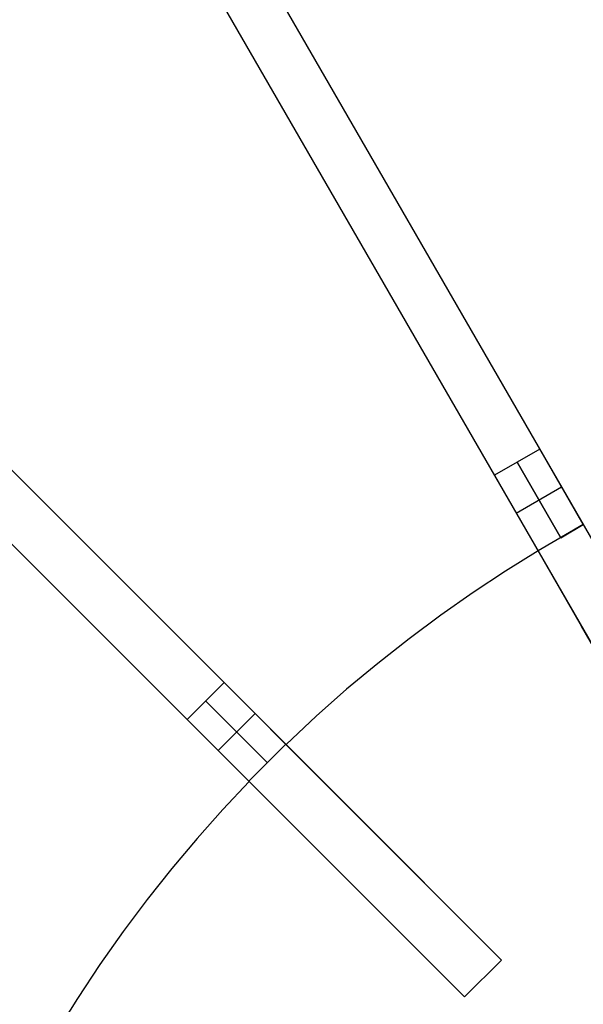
# Model space of a CAD drawing. Header units: millimetres. Extents: x 175 to 1285, y -2355 to -1245.
# Tile 9 of 20: x 443 to 573, y -1626 to -1400. Entities that reach past the tile are written whole.
import ezdxf

# ---------------------------------------------------------------- set-up
doc = ezdxf.new("R2010")
doc.units = ezdxf.units.MM

msp = doc.modelspace()

# ---------------------------------------------------------------- linework, layer by layer
at = {"extrusion": (0.866025, 0.5, -1.37735e-15)}
msp.add_lwpolyline([(-1578.85, 69.99), (-1571.68, 69.87), (-1564.51, 69.51), (-1557.37, 68.89), (-1550.25, 68.04), (-1543.16, 66.94), (-1536.12, 65.6), (-1529.13, 64.02), (-1522.19, 62.21), (-1515.32, 60.16), (-1508.52, 57.87), (-1501.81, 55.35), (-1495.18, 52.61), (-1488.65, 49.64), (-1482.23, 46.45), (-1475.92, 43.04), (-1469.73, 39.42), (-1463.67, 35.59), (-1457.74, 31.56), (-1451.96, 27.32), (-1446.32, 22.89), (-1440.83, 18.27), (-1435.51, 13.47), (-1430.35, 8.49), (-1425.37, 3.33), (-1420.57, -1.99), (-1415.95, -7.48), (-1411.52, -13.12), (-1407.28, -18.9), (-1403.25, -24.83), (-1399.42, -30.89), (-1395.8, -37.08), (-1392.39, -43.39), (-1389.2, -49.81), (-1386.23, -56.34), (-1383.49, -62.97), (-1380.97, -69.68), (-1378.69, -76.48), (-1376.63, -83.35), (-1374.82, -90.28), (-1373.24, -97.28), (-1371.9, -104.32), (-1370.8, -111.41), (-1369.95, -118.53), (-1369.34, -125.67), (-1368.97, -132.84), (-1368.85, -140.01)], dxfattribs=at)
at = {"extrusion": (0.866025, 0.5, 2.75569e-14)}
msp.add_lwpolyline([(-1368.85, -284.01), (-1368.97, -291.17), (-1369.34, -298.34), (-1369.95, -305.48), (-1370.8, -312.6), (-1371.9, -319.69), (-1373.24, -326.73), (-1374.82, -333.73), (-1376.63, -340.66), (-1378.69, -347.53), (-1380.97, -354.33), (-1383.49, -361.04), (-1386.23, -367.67), (-1389.2, -374.2), (-1392.39, -380.62), (-1395.8, -386.93), (-1399.42, -393.12), (-1403.25, -399.18), (-1407.28, -405.11), (-1411.52, -410.89), (-1415.95, -416.53), (-1420.57, -422.02), (-1425.37, -427.34), (-1430.35, -432.5), (-1435.51, -437.48), (-1440.83, -442.28), (-1446.32, -446.9), (-1451.96, -451.33), (-1457.74, -455.57), (-1463.67, -459.6), (-1469.73, -463.43), (-1475.92, -467.05), (-1482.23, -470.46), (-1488.65, -473.65), (-1495.18, -476.62), (-1501.81, -479.36), (-1508.52, -481.88), (-1515.32, -484.17), (-1522.19, -486.22), (-1529.13, -488.03), (-1536.12, -489.61), (-1543.16, -490.95), (-1550.25, -492.05), (-1557.37, -492.9), (-1564.51, -493.52), (-1571.68, -493.88), (-1578.85, -494.01)], dxfattribs=at)
for points in [[(457.7, -1316.36), (607.7, -1576.16)], [(447.3, -1322.36), (597.3, -1582.16)], [(341.8, -1403.31), (553.93, -1615.45)], [(333.31, -1411.8), (545.45, -1623.93)], [(562.7, -1498.22), (552.3, -1504.22)], [(562.7, -1498.22), (552.3, -1504.22)], [(572.7, -1515.54), (562.7, -1498.22)], [(562.7, -1498.22), (572.7, -1515.54)], [(557.5, -1501.22), (567.5, -1518.54)], [(567.5, -1518.54), (557.5, -1501.22)], [(552.3, -1504.22), (562.3, -1521.54)], [(562.3, -1521.54), (552.3, -1504.22)], [(557.3, -1512.88), (567.7, -1506.88)], [(557.3, -1512.88), (567.7, -1506.88)], [(572.7, -1515.54), (562.3, -1521.54)], [(572.7, -1515.54), (562.3, -1521.54)], [(567.5, -1518.54), (572.7, -1515.54)], [(562.33, -1521.59), (554.84, -1526.24), (547.41, -1531.14), (540.03, -1536.3), (532.72, -1541.72), (525.5, -1547.4), (518.38, -1553.34), (511.36, -1559.53), (504.47, -1565.99)], [(562.33, -1521.59), (554.84, -1526.24), (547.41, -1531.14), (540.03, -1536.3), (532.72, -1541.72), (525.5, -1547.4), (518.38, -1553.34), (511.36, -1559.53), (504.47, -1565.99)], [(562.33, -1521.59), (554.84, -1526.24), (547.41, -1531.14), (540.03, -1536.3), (532.72, -1541.72), (525.5, -1547.4), (518.38, -1553.34), (511.36, -1559.53), (504.47, -1565.99)], [(562.33, -1521.59), (554.84, -1526.24), (547.41, -1531.14), (540.03, -1536.3), (532.72, -1541.72), (525.5, -1547.4), (518.38, -1553.34), (511.36, -1559.53), (504.47, -1565.99)], [(562.33, -1521.59), (554.84, -1526.24), (547.41, -1531.14), (540.03, -1536.3), (532.72, -1541.72), (525.5, -1547.4), (518.38, -1553.34), (511.36, -1559.53), (504.47, -1565.99)], [(562.33, -1521.59), (554.84, -1526.24), (547.41, -1531.14), (540.03, -1536.3), (532.72, -1541.72), (525.5, -1547.4), (518.38, -1553.34), (511.36, -1559.53), (504.47, -1565.99)], [(562.33, -1521.59), (572.3, -1538.86)], [(572.3, -1538.86), (562.33, -1521.59)], [(562.33, -1521.59), (572.3, -1538.86)], [(572.3, -1538.86), (562.33, -1521.59)], [(572.3, -1538.86), (597.3, -1582.16)], [(597.3, -1582.16), (572.3, -1538.86)], [(572.3, -1538.86), (597.3, -1582.16)], [(597.3, -1582.16), (572.3, -1538.86)], [(490.29, -1551.81), (481.81, -1560.29)], [(490.29, -1551.81), (481.81, -1560.29)], [(504.43, -1565.95), (490.29, -1551.81)], [(490.29, -1551.81), (504.43, -1565.95)], [(486.05, -1556.05), (500.19, -1570.19)], [(500.19, -1570.19), (486.05, -1556.05)], [(488.88, -1567.36), (497.36, -1558.88)], [(488.88, -1567.36), (497.36, -1558.88)], [(481.81, -1560.29), (495.95, -1574.43)], [(495.95, -1574.43), (481.81, -1560.29)], [(504.43, -1565.95), (495.95, -1574.43)], [(504.43, -1565.95), (495.95, -1574.43)], [(518.58, -1580.09), (504.47, -1565.99)], [(504.47, -1565.99), (518.58, -1580.09)], [(518.58, -1580.09), (504.47, -1565.99)], [(504.47, -1565.99), (518.58, -1580.09)], [(495.99, -1574.47), (489.96, -1580.9), (484.04, -1587.56), (478.25, -1594.46), (472.6, -1601.58), (467.09, -1608.94), (461.75, -1616.52), (456.58, -1624.32), (451.59, -1632.33)], [(495.99, -1574.47), (489.96, -1580.9), (484.04, -1587.56), (478.25, -1594.46), (472.6, -1601.58), (467.09, -1608.94), (461.75, -1616.52), (456.58, -1624.32), (451.59, -1632.33)], [(495.99, -1574.47), (489.96, -1580.9), (484.04, -1587.56), (478.25, -1594.46), (472.6, -1601.58), (467.09, -1608.94), (461.75, -1616.52), (456.58, -1624.32), (451.59, -1632.33)], [(495.99, -1574.47), (489.96, -1580.9), (484.04, -1587.56), (478.25, -1594.46), (472.6, -1601.58), (467.09, -1608.94), (461.75, -1616.52), (456.58, -1624.32), (451.59, -1632.33)], [(495.99, -1574.47), (489.96, -1580.9), (484.04, -1587.56), (478.25, -1594.46), (472.6, -1601.58), (467.09, -1608.94), (461.75, -1616.52), (456.58, -1624.32), (451.59, -1632.33)], [(495.99, -1574.47), (489.96, -1580.9), (484.04, -1587.56), (478.25, -1594.46), (472.6, -1601.58), (467.09, -1608.94), (461.75, -1616.52), (456.58, -1624.32), (451.59, -1632.33)], [(495.99, -1574.47), (510.09, -1588.58)], [(510.09, -1588.58), (495.99, -1574.47)], [(495.99, -1574.47), (510.09, -1588.58)], [(510.09, -1588.58), (495.99, -1574.47)], [(553.93, -1615.45), (518.58, -1580.09)], [(518.58, -1580.09), (553.93, -1615.45)], [(553.93, -1615.45), (518.58, -1580.09)], [(518.58, -1580.09), (553.93, -1615.45)], [(510.09, -1588.58), (545.45, -1623.93)], [(545.45, -1623.93), (510.09, -1588.58)], [(510.09, -1588.58), (545.45, -1623.93)], [(545.45, -1623.93), (510.09, -1588.58)], [(545.45, -1623.93), (553.93, -1615.45)], [(553.93, -1615.45), (545.45, -1623.93)], [(553.93, -1615.45), (545.45, -1623.93)], [(553.93, -1615.45), (545.45, -1623.93)], [(545.45, -1623.93), (553.93, -1615.45)], [(545.45, -1623.93), (553.93, -1615.45)]]:
    msp.add_lwpolyline(points)
at = {"extrusion": (0.866025, 0.5, -3.35762e-16)}
msp.add_lwpolyline([(-1368.85, -140.01), (-1368.97, -132.84), (-1369.34, -125.67), (-1369.95, -118.53), (-1370.8, -111.41), (-1371.9, -104.32), (-1373.24, -97.28), (-1374.82, -90.28), (-1376.63, -83.35), (-1378.69, -76.48), (-1380.97, -69.68), (-1383.49, -62.97), (-1386.23, -56.34), (-1389.2, -49.81), (-1392.39, -43.39), (-1395.8, -37.08), (-1399.42, -30.89), (-1403.25, -24.83), (-1407.28, -18.9), (-1411.52, -13.12), (-1415.95, -7.48), (-1420.57, -1.99), (-1425.37, 3.33), (-1430.35, 8.49), (-1435.51, 13.47), (-1440.83, 18.27), (-1446.32, 22.89), (-1451.96, 27.32), (-1457.74, 31.56), (-1463.67, 35.59), (-1469.73, 39.42), (-1475.92, 43.04), (-1482.23, 46.45), (-1488.65, 49.64), (-1495.18, 52.61), (-1501.81, 55.35), (-1508.52, 57.87), (-1515.32, 60.16), (-1522.19, 62.21), (-1529.13, 64.02), (-1536.12, 65.6), (-1543.16, 66.94), (-1550.25, 68.04), (-1557.37, 68.89), (-1564.51, 69.51), (-1571.68, 69.87), (-1578.85, 69.99)], dxfattribs=at)
at = {"extrusion": (0.866025, 0.5, -3.07849e-16)}
msp.add_lwpolyline([(-1578.85, -494.01), (-1571.68, -493.88), (-1564.51, -493.52), (-1557.37, -492.9), (-1550.25, -492.05), (-1543.16, -490.95), (-1536.12, -489.61), (-1529.13, -488.03), (-1522.19, -486.22), (-1515.32, -484.17), (-1508.52, -481.88), (-1501.81, -479.36), (-1495.18, -476.62), (-1488.65, -473.65), (-1482.23, -470.46), (-1475.92, -467.05), (-1469.73, -463.43), (-1463.67, -459.6), (-1457.74, -455.57), (-1451.96, -451.33), (-1446.32, -446.9), (-1440.83, -442.28), (-1435.51, -437.48), (-1430.35, -432.5), (-1425.37, -427.34), (-1420.57, -422.02), (-1415.95, -416.53), (-1411.52, -410.89), (-1407.28, -405.11), (-1403.25, -399.18), (-1399.42, -393.12), (-1395.8, -386.93), (-1392.39, -380.62), (-1389.2, -374.2), (-1386.23, -367.67), (-1383.49, -361.04), (-1380.97, -354.33), (-1378.69, -347.53), (-1376.63, -340.66), (-1374.82, -333.73), (-1373.24, -326.73), (-1371.9, -319.69), (-1370.8, -312.6), (-1369.95, -305.48), (-1369.34, -298.34), (-1368.97, -291.17), (-1368.85, -284.01)], dxfattribs=at)
at = {"extrusion": (0.866025, 0.5, -2.74197e-15)}
msp.add_lwpolyline([(-1368.85, -140.01), (-1368.97, -132.84), (-1369.34, -125.67), (-1369.95, -118.53), (-1370.8, -111.41), (-1371.9, -104.32), (-1373.24, -97.28), (-1374.82, -90.28), (-1376.63, -83.35), (-1378.69, -76.48), (-1380.97, -69.68), (-1383.49, -62.97), (-1386.23, -56.34), (-1389.2, -49.81), (-1392.39, -43.39), (-1395.8, -37.08), (-1399.42, -30.89), (-1403.25, -24.83), (-1407.28, -18.9), (-1411.52, -13.12), (-1415.95, -7.48), (-1420.57, -1.99), (-1425.37, 3.33), (-1430.35, 8.49), (-1435.51, 13.47), (-1440.83, 18.27), (-1446.32, 22.89), (-1451.96, 27.32), (-1457.74, 31.56), (-1463.67, 35.59), (-1469.73, 39.42), (-1475.92, 43.04), (-1482.23, 46.45), (-1488.65, 49.64), (-1495.18, 52.61), (-1501.81, 55.35), (-1508.52, 57.87), (-1515.32, 60.16), (-1522.19, 62.21), (-1529.13, 64.02), (-1536.12, 65.6), (-1543.16, 66.94), (-1550.25, 68.04), (-1557.37, 68.89), (-1564.51, 69.51), (-1571.68, 69.87), (-1578.85, 69.99)], dxfattribs=at)
at = {"extrusion": (0.866025, 0.5, 1.86277e-14)}
msp.add_lwpolyline([(-1578.85, -494.01), (-1571.68, -493.88), (-1564.51, -493.52), (-1557.37, -492.9), (-1550.25, -492.05), (-1543.16, -490.95), (-1536.12, -489.61), (-1529.13, -488.03), (-1522.19, -486.22), (-1515.32, -484.17), (-1508.52, -481.88), (-1501.81, -479.36), (-1495.18, -476.62), (-1488.65, -473.65), (-1482.23, -470.46), (-1475.92, -467.05), (-1469.73, -463.43), (-1463.67, -459.6), (-1457.74, -455.57), (-1451.96, -451.33), (-1446.32, -446.9), (-1440.83, -442.28), (-1435.51, -437.48), (-1430.35, -432.5), (-1425.37, -427.34), (-1420.57, -422.02), (-1415.95, -416.53), (-1411.52, -410.89), (-1407.28, -405.11), (-1403.25, -399.18), (-1399.42, -393.12), (-1395.8, -386.93), (-1392.39, -380.62), (-1389.2, -374.2), (-1386.23, -367.67), (-1383.49, -361.04), (-1380.97, -354.33), (-1378.69, -347.53), (-1376.63, -340.66), (-1374.82, -333.73), (-1373.24, -326.73), (-1371.9, -319.69), (-1370.8, -312.6), (-1369.95, -305.48), (-1369.34, -298.34), (-1368.97, -291.17), (-1368.85, -284.01)], dxfattribs=at)
at = {"extrusion": (0.707107, 0.707107, 1.30792e-16)}
msp.add_lwpolyline([(-1443.98, 69.99), (-1436.81, 69.87), (-1429.65, 69.51), (-1422.5, 68.89), (-1415.39, 68.04), (-1408.3, 66.94), (-1401.25, 65.6), (-1394.26, 64.02), (-1387.32, 62.21), (-1380.45, 60.16), (-1373.66, 57.87), (-1366.94, 55.35), (-1360.32, 52.61), (-1353.79, 49.64), (-1347.37, 46.45), (-1341.06, 43.04), (-1334.87, 39.42), (-1328.81, 35.59), (-1322.88, 31.56), (-1317.09, 27.32), (-1311.45, 22.89), (-1305.97, 18.27), (-1300.64, 13.47), (-1295.49, 8.49), (-1290.5, 3.33), (-1285.7, -1.99), (-1281.08, -7.48), (-1276.65, -13.12), (-1272.42, -18.9), (-1268.38, -24.83), (-1264.55, -30.89), (-1260.93, -37.08), (-1257.52, -43.39), (-1254.33, -49.81), (-1251.37, -56.34), (-1248.62, -62.97), (-1246.11, -69.68), (-1243.82, -76.48), (-1241.77, -83.35), (-1239.95, -90.28), (-1238.37, -97.28), (-1237.03, -104.32), (-1235.94, -111.41), (-1235.08, -118.53), (-1234.47, -125.67), (-1234.1, -132.84), (-1233.98, -140.01)], dxfattribs=at)
at = {"extrusion": (0.707107, 0.707107, -1.70317e-16)}
msp.add_lwpolyline([(-1233.98, -284.01), (-1234.1, -291.17), (-1234.47, -298.34), (-1235.08, -305.48), (-1235.94, -312.6), (-1237.03, -319.69), (-1238.37, -326.73), (-1239.95, -333.73), (-1241.77, -340.66), (-1243.82, -347.53), (-1246.11, -354.33), (-1248.62, -361.04), (-1251.37, -367.67), (-1254.33, -374.2), (-1257.52, -380.62), (-1260.93, -386.93), (-1264.55, -393.12), (-1268.38, -399.18), (-1272.42, -405.11), (-1276.65, -410.89), (-1281.08, -416.53), (-1285.7, -422.02), (-1290.5, -427.34), (-1295.49, -432.5), (-1300.64, -437.48), (-1305.97, -442.28), (-1311.45, -446.9), (-1317.09, -451.33), (-1322.88, -455.57), (-1328.81, -459.6), (-1334.87, -463.43), (-1341.06, -467.05), (-1347.37, -470.46), (-1353.79, -473.65), (-1360.32, -476.62), (-1366.94, -479.36), (-1373.66, -481.88), (-1380.45, -484.17), (-1387.32, -486.22), (-1394.26, -488.03), (-1401.25, -489.61), (-1408.3, -490.95), (-1415.39, -492.05), (-1422.5, -492.9), (-1429.65, -493.52), (-1436.81, -493.88), (-1443.98, -494.01)], dxfattribs=at)
at = {"extrusion": (0.707107, 0.707107, 5.58599e-16)}
msp.add_lwpolyline([(-1233.98, -140.01), (-1234.1, -132.84), (-1234.47, -125.67), (-1235.08, -118.53), (-1235.94, -111.41), (-1237.03, -104.32), (-1238.37, -97.28), (-1239.95, -90.28), (-1241.77, -83.35), (-1243.82, -76.48), (-1246.11, -69.68), (-1248.62, -62.97), (-1251.37, -56.34), (-1254.33, -49.81), (-1257.52, -43.39), (-1260.93, -37.08), (-1264.55, -30.89), (-1268.38, -24.83), (-1272.42, -18.9), (-1276.65, -13.12), (-1281.08, -7.48), (-1285.7, -1.99), (-1290.5, 3.33), (-1295.49, 8.49), (-1300.64, 13.47), (-1305.97, 18.27), (-1311.45, 22.89), (-1317.09, 27.32), (-1322.88, 31.56), (-1328.81, 35.59), (-1334.87, 39.42), (-1341.06, 43.04), (-1347.37, 46.45), (-1353.79, 49.64), (-1360.32, 52.61), (-1366.94, 55.35), (-1373.66, 57.87), (-1380.45, 60.16), (-1387.32, 62.21), (-1394.26, 64.02), (-1401.25, 65.6), (-1408.3, 66.94), (-1415.39, 68.04), (-1422.5, 68.89), (-1429.65, 69.51), (-1436.81, 69.87), (-1443.98, 69.99)], dxfattribs=at)
at = {"extrusion": (0.707107, 0.707107, -6.32727e-16)}
msp.add_lwpolyline([(-1443.98, -494.01), (-1436.81, -493.88), (-1429.65, -493.52), (-1422.5, -492.9), (-1415.39, -492.05), (-1408.3, -490.95), (-1401.25, -489.61), (-1394.26, -488.03), (-1387.32, -486.22), (-1380.45, -484.17), (-1373.66, -481.88), (-1366.94, -479.36), (-1360.32, -476.62), (-1353.79, -473.65), (-1347.37, -470.46), (-1341.06, -467.05), (-1334.87, -463.43), (-1328.81, -459.6), (-1322.88, -455.57), (-1317.09, -451.33), (-1311.45, -446.9), (-1305.97, -442.28), (-1300.64, -437.48), (-1295.49, -432.5), (-1290.5, -427.34), (-1285.7, -422.02), (-1281.08, -416.53), (-1276.65, -410.89), (-1272.42, -405.11), (-1268.38, -399.18), (-1264.55, -393.12), (-1260.93, -386.93), (-1257.52, -380.62), (-1254.33, -374.2), (-1251.37, -367.67), (-1248.62, -361.04), (-1246.11, -354.33), (-1243.82, -347.53), (-1241.77, -340.66), (-1239.95, -333.73), (-1238.37, -326.73), (-1237.03, -319.69), (-1235.94, -312.6), (-1235.08, -305.48), (-1234.47, -298.34), (-1234.1, -291.17), (-1233.98, -284.01)], dxfattribs=at)
at = {"extrusion": (0.707107, 0.707107, -3.95817e-15)}
msp.add_lwpolyline([(-1233.98, -140.01), (-1234.1, -132.84), (-1234.47, -125.67), (-1235.08, -118.53), (-1235.94, -111.41), (-1237.03, -104.32), (-1238.37, -97.28), (-1239.95, -90.28), (-1241.77, -83.35), (-1243.82, -76.48), (-1246.11, -69.68), (-1248.62, -62.97), (-1251.37, -56.34), (-1254.33, -49.81), (-1257.52, -43.39), (-1260.93, -37.08), (-1264.55, -30.89), (-1268.38, -24.83), (-1272.42, -18.9), (-1276.65, -13.12), (-1281.08, -7.48), (-1285.7, -1.99), (-1290.5, 3.33), (-1295.49, 8.49), (-1300.64, 13.47), (-1305.97, 18.27), (-1311.45, 22.89), (-1317.09, 27.32), (-1322.88, 31.56), (-1328.81, 35.59), (-1334.87, 39.42), (-1341.06, 43.04), (-1347.37, 46.45), (-1353.79, 49.64), (-1360.32, 52.61), (-1366.94, 55.35), (-1373.66, 57.87), (-1380.45, 60.16), (-1387.32, 62.21), (-1394.26, 64.02), (-1401.25, 65.6), (-1408.3, 66.94), (-1415.39, 68.04), (-1422.5, 68.89), (-1429.65, 69.51), (-1436.81, 69.87), (-1443.98, 69.99)], dxfattribs=at)
at = {"extrusion": (0.707107, 0.707107, -7.00211e-16)}
msp.add_lwpolyline([(-1443.98, -494.01), (-1436.81, -493.88), (-1429.65, -493.52), (-1422.5, -492.9), (-1415.39, -492.05), (-1408.3, -490.95), (-1401.25, -489.61), (-1394.26, -488.03), (-1387.32, -486.22), (-1380.45, -484.17), (-1373.66, -481.88), (-1366.94, -479.36), (-1360.32, -476.62), (-1353.79, -473.65), (-1347.37, -470.46), (-1341.06, -467.05), (-1334.87, -463.43), (-1328.81, -459.6), (-1322.88, -455.57), (-1317.09, -451.33), (-1311.45, -446.9), (-1305.97, -442.28), (-1300.64, -437.48), (-1295.49, -432.5), (-1290.5, -427.34), (-1285.7, -422.02), (-1281.08, -416.53), (-1276.65, -410.89), (-1272.42, -405.11), (-1268.38, -399.18), (-1264.55, -393.12), (-1260.93, -386.93), (-1257.52, -380.62), (-1254.33, -374.2), (-1251.37, -367.67), (-1248.62, -361.04), (-1246.11, -354.33), (-1243.82, -347.53), (-1241.77, -340.66), (-1239.95, -333.73), (-1238.37, -326.73), (-1237.03, -319.69), (-1235.94, -312.6), (-1235.08, -305.48), (-1234.47, -298.34), (-1234.1, -291.17), (-1233.98, -284.01)], dxfattribs=at)
at = {"extrusion": (1, 0, 0)}
for points in [[(-1446.26, 61.24), (-1446.26, -485.25)], [(-1452.26, 61.24), (-1452.26, -485.25)], [(-1509.38, 61.24), (-1509.38, -485.25)], [(-1521.59, -424.01), (-1521.59, -412.01)], [(-1521.59, -12.01), (-1521.59, -0.01)], [(-1565.99, -424.01), (-1565.99, -412.01)], [(-1565.99, -12.01), (-1565.99, -0.01)], [(-1574.47, -424.01), (-1574.47, -412.01)], [(-1574.47, -12.01), (-1574.47, -0.01)], [(-1615.45, -412.01), (-1615.45, -12.01)], [(-1619.69, -12.01), (-1619.69, -412.01)], [(-1623.93, -12.01), (-1623.93, -412.01)]]:
    msp.add_lwpolyline(points, dxfattribs=at)
at = {"extrusion": (0.866025, 0.5, -1.53922e-15)}
msp.add_lwpolyline([(-1598.85, 69.99), (-1601.24, 69.95), (-1603.62, 69.83), (-1606, 69.63), (-1608.38, 69.34), (-1610.74, 68.98), (-1613.09, 68.53), (-1615.42, 68), (-1617.73, 67.4), (-1620.02, 66.72), (-1622.29, 65.95), (-1624.53, 65.11), (-1626.73, 64.2), (-1628.91, 63.21), (-1631.05, 62.15), (-1633.15, 61.01), (-1635.22, 59.8), (-1637.24, 58.53), (-1639.21, 57.18), (-1641.14, 55.77), (-1643.02, 54.29), (-1644.85, 52.75), (-1646.62, 51.15), (-1648.34, 49.49), (-1650, 47.77), (-1651.61, 46), (-1653.15, 44.17), (-1654.62, 42.29), (-1656.03, 40.36), (-1657.38, 38.39), (-1658.66, 36.37), (-1659.86, 34.3), (-1661, 32.2), (-1662.06, 30.06), (-1663.05, 27.88), (-1663.97, 25.67), (-1664.8, 23.44), (-1665.57, 21.17), (-1666.25, 18.88), (-1666.86, 16.57), (-1667.38, 14.24), (-1667.83, 11.89), (-1668.19, 9.53), (-1668.48, 7.15), (-1668.68, 4.77), (-1668.8, 2.38), (-1668.85, -0.01)], dxfattribs=at)
at = {"extrusion": (0.866025, 0.5, -1.67912e-16)}
msp.add_lwpolyline([(-1668.85, -424.01), (-1668.8, -426.39), (-1668.68, -428.78), (-1668.48, -431.16), (-1668.19, -433.54), (-1667.83, -435.9), (-1667.38, -438.25), (-1666.86, -440.58), (-1666.25, -442.89), (-1665.57, -445.18), (-1664.8, -447.45), (-1663.97, -449.68), (-1663.05, -451.89), (-1662.06, -454.07), (-1661, -456.21), (-1659.86, -458.31), (-1658.66, -460.38), (-1657.38, -462.4), (-1656.03, -464.37), (-1654.62, -466.3), (-1653.15, -468.18), (-1651.61, -470.01), (-1650, -471.78), (-1648.34, -473.5), (-1646.62, -475.16), (-1644.85, -476.76), (-1643.02, -478.3), (-1641.14, -479.78), (-1639.21, -481.19), (-1637.24, -482.54), (-1635.22, -483.81), (-1633.15, -485.02), (-1631.05, -486.16), (-1628.91, -487.22), (-1626.73, -488.21), (-1624.53, -489.12), (-1622.29, -489.96), (-1620.02, -490.73), (-1617.73, -491.41), (-1615.42, -492.01), (-1613.09, -492.54), (-1610.74, -492.99), (-1608.38, -493.35), (-1606, -493.64), (-1603.62, -493.84), (-1601.24, -493.96), (-1598.85, -494.01)], dxfattribs=at)
at = {"extrusion": (0.866025, 0.5, 9.79535e-15)}
msp.add_lwpolyline([(-1598.85, 69.99), (-1601.24, 69.95), (-1603.62, 69.83), (-1606, 69.63), (-1608.38, 69.34), (-1610.74, 68.98), (-1613.09, 68.53), (-1615.42, 68), (-1617.73, 67.4), (-1620.02, 66.72), (-1622.29, 65.95), (-1624.53, 65.11), (-1626.73, 64.2), (-1628.91, 63.21), (-1631.05, 62.15), (-1633.15, 61.01), (-1635.22, 59.8), (-1637.24, 58.53), (-1639.21, 57.18), (-1641.14, 55.77), (-1643.02, 54.29), (-1644.85, 52.75), (-1646.62, 51.15), (-1648.34, 49.49), (-1650, 47.77), (-1651.61, 46), (-1653.15, 44.17), (-1654.62, 42.29), (-1656.03, 40.36), (-1657.38, 38.39), (-1658.66, 36.37), (-1659.86, 34.3), (-1661, 32.2), (-1662.06, 30.06), (-1663.05, 27.88), (-1663.97, 25.67), (-1664.8, 23.44), (-1665.57, 21.17), (-1666.25, 18.88), (-1666.86, 16.57), (-1667.38, 14.24), (-1667.83, 11.89), (-1668.19, 9.53), (-1668.48, 7.15), (-1668.68, 4.77), (-1668.8, 2.38), (-1668.85, -0.01)], dxfattribs=at)
at = {"extrusion": (0.866025, 0.5, -7.69129e-15)}
msp.add_lwpolyline([(-1668.85, -424.01), (-1668.8, -426.39), (-1668.68, -428.78), (-1668.48, -431.16), (-1668.19, -433.54), (-1667.83, -435.9), (-1667.38, -438.25), (-1666.86, -440.58), (-1666.25, -442.89), (-1665.57, -445.18), (-1664.8, -447.45), (-1663.97, -449.68), (-1663.05, -451.89), (-1662.06, -454.07), (-1661, -456.21), (-1659.86, -458.31), (-1658.66, -460.38), (-1657.38, -462.4), (-1656.03, -464.37), (-1654.62, -466.3), (-1653.15, -468.18), (-1651.61, -470.01), (-1650, -471.78), (-1648.34, -473.5), (-1646.62, -475.16), (-1644.85, -476.76), (-1643.02, -478.3), (-1641.14, -479.78), (-1639.21, -481.19), (-1637.24, -482.54), (-1635.22, -483.81), (-1633.15, -485.02), (-1631.05, -486.16), (-1628.91, -487.22), (-1626.73, -488.21), (-1624.53, -489.12), (-1622.29, -489.96), (-1620.02, -490.73), (-1617.73, -491.41), (-1615.42, -492.01), (-1613.09, -492.54), (-1610.74, -492.99), (-1608.38, -493.35), (-1606, -493.64), (-1603.62, -493.84), (-1601.24, -493.96), (-1598.85, -494.01)], dxfattribs=at)
at = {"extrusion": (0.707107, 0.707107, 1.98327e-15)}
msp.add_lwpolyline([(-1533.98, -0.01), (-1533.94, 2.38), (-1533.82, 4.77), (-1533.61, 7.15), (-1533.33, 9.53), (-1532.96, 11.89), (-1532.52, 14.24), (-1531.99, 16.57), (-1531.38, 18.88), (-1530.7, 21.17), (-1529.94, 23.44), (-1529.1, 25.67), (-1528.18, 27.88), (-1527.2, 30.06), (-1526.13, 32.2), (-1525, 34.3), (-1523.79, 36.37), (-1522.51, 38.39), (-1521.17, 40.36), (-1519.76, 42.29), (-1518.28, 44.17), (-1516.74, 46), (-1515.14, 47.77), (-1513.48, 49.49), (-1511.76, 51.15), (-1509.98, 52.75), (-1508.16, 54.29), (-1506.28, 55.77), (-1504.35, 57.18), (-1502.37, 58.53), (-1500.35, 59.8), (-1498.29, 61.01), (-1496.18, 62.15), (-1494.04, 63.21), (-1491.87, 64.2), (-1489.66, 65.11), (-1487.42, 65.95), (-1485.16, 66.72), (-1482.87, 67.4), (-1480.55, 68), (-1478.22, 68.53), (-1475.87, 68.98), (-1473.51, 69.34), (-1471.14, 69.63), (-1468.76, 69.83), (-1466.37, 69.95), (-1463.98, 69.99)], dxfattribs=at)
at = {"extrusion": (0.707107, 0.707107, -5.54502e-15)}
msp.add_lwpolyline([(-1533.98, -424.01), (-1533.94, -426.39), (-1533.82, -428.78), (-1533.61, -431.16), (-1533.33, -433.54), (-1532.96, -435.9), (-1532.52, -438.25), (-1531.99, -440.58), (-1531.38, -442.89), (-1530.7, -445.18), (-1529.94, -447.45), (-1529.1, -449.68), (-1528.18, -451.89), (-1527.2, -454.07), (-1526.13, -456.21), (-1525, -458.31), (-1523.79, -460.38), (-1522.51, -462.4), (-1521.17, -464.37), (-1519.76, -466.3), (-1518.28, -468.18), (-1516.74, -470.01), (-1515.14, -471.78), (-1513.48, -473.5), (-1511.76, -475.16), (-1509.98, -476.76), (-1508.16, -478.3), (-1506.28, -479.78), (-1504.35, -481.19), (-1502.37, -482.54), (-1500.35, -483.81), (-1498.29, -485.02), (-1496.18, -486.16), (-1494.04, -487.22), (-1491.87, -488.21), (-1489.66, -489.12), (-1487.42, -489.96), (-1485.16, -490.73), (-1482.87, -491.41), (-1480.55, -492.01), (-1478.22, -492.54), (-1475.87, -492.99), (-1473.51, -493.35), (-1471.14, -493.64), (-1468.76, -493.84), (-1466.37, -493.96), (-1463.98, -494.01)], dxfattribs=at)
at = {"extrusion": (0.707107, 0.707107, 0)}
for points in [[(-1463.98, 69.99), (-1466.37, 69.95), (-1468.76, 69.83), (-1471.14, 69.63), (-1473.51, 69.34), (-1475.87, 68.98), (-1478.22, 68.53), (-1480.55, 68), (-1482.87, 67.4), (-1485.16, 66.72), (-1487.42, 65.95), (-1489.66, 65.11), (-1491.87, 64.2), (-1494.04, 63.21), (-1496.18, 62.15), (-1498.29, 61.01), (-1500.35, 59.8), (-1502.37, 58.53), (-1504.35, 57.18), (-1506.28, 55.77), (-1508.16, 54.29), (-1509.98, 52.75), (-1511.76, 51.15), (-1513.48, 49.49), (-1515.14, 47.77), (-1516.74, 46), (-1518.28, 44.17), (-1519.76, 42.29), (-1521.17, 40.36), (-1522.51, 38.39), (-1523.79, 36.37), (-1525, 34.3), (-1526.13, 32.2), (-1527.2, 30.06), (-1528.18, 27.88), (-1529.1, 25.67), (-1529.94, 23.44), (-1530.7, 21.17), (-1531.38, 18.88), (-1531.99, 16.57), (-1532.52, 14.24), (-1532.96, 11.89), (-1533.33, 9.53), (-1533.61, 7.15), (-1533.82, 4.77), (-1533.94, 2.38), (-1533.98, -0.01)], [(-1533.98, -424.01), (-1533.94, -426.39), (-1533.82, -428.78), (-1533.61, -431.16), (-1533.33, -433.54), (-1532.96, -435.9), (-1532.52, -438.25), (-1531.99, -440.58), (-1531.38, -442.89), (-1530.7, -445.18), (-1529.94, -447.45), (-1529.1, -449.68), (-1528.18, -451.89), (-1527.2, -454.07), (-1526.13, -456.21), (-1525, -458.31), (-1523.79, -460.38), (-1522.51, -462.4), (-1521.17, -464.37), (-1519.76, -466.3), (-1518.28, -468.18), (-1516.74, -470.01), (-1515.14, -471.78), (-1513.48, -473.5), (-1511.76, -475.16), (-1509.98, -476.76), (-1508.16, -478.3), (-1506.28, -479.78), (-1504.35, -481.19), (-1502.37, -482.54), (-1500.35, -483.81), (-1498.29, -485.02), (-1496.18, -486.16), (-1494.04, -487.22), (-1491.87, -488.21), (-1489.66, -489.12), (-1487.42, -489.96), (-1485.16, -490.73), (-1482.87, -491.41), (-1480.55, -492.01), (-1478.22, -492.54), (-1475.87, -492.99), (-1473.51, -493.35), (-1471.14, -493.64), (-1468.76, -493.84), (-1466.37, -493.96), (-1463.98, -494.01)], [(-1533.98, -424.01), (-1533.94, -426.39), (-1533.82, -428.78), (-1533.61, -431.16), (-1533.33, -433.54), (-1532.96, -435.9), (-1532.52, -438.25), (-1531.99, -440.58), (-1531.38, -442.89), (-1530.7, -445.18), (-1529.94, -447.45), (-1529.1, -449.68), (-1528.18, -451.89), (-1527.2, -454.07), (-1526.13, -456.21), (-1525, -458.31), (-1523.79, -460.38), (-1522.51, -462.4), (-1521.17, -464.37), (-1519.76, -466.3), (-1518.28, -468.18), (-1516.74, -470.01), (-1515.14, -471.78), (-1513.48, -473.5), (-1511.76, -475.16), (-1509.98, -476.76), (-1508.16, -478.3), (-1506.28, -479.78), (-1504.35, -481.19), (-1502.37, -482.54), (-1500.35, -483.81), (-1498.29, -485.02), (-1496.18, -486.16), (-1494.04, -487.22), (-1491.87, -488.21), (-1489.66, -489.12), (-1487.42, -489.96), (-1485.16, -490.73), (-1482.87, -491.41), (-1480.55, -492.01), (-1478.22, -492.54), (-1475.87, -492.99), (-1473.51, -493.35), (-1471.14, -493.64), (-1468.76, -493.84), (-1466.37, -493.96), (-1463.98, -494.01)]]:
    msp.add_lwpolyline(points, dxfattribs=at)
at = {"extrusion": (0.707107, 0.707107, 1.21807e-15)}
msp.add_lwpolyline([(-1463.98, 69.99), (-1466.37, 69.95), (-1468.76, 69.83), (-1471.14, 69.63), (-1473.51, 69.34), (-1475.87, 68.98), (-1478.22, 68.53), (-1480.55, 68), (-1482.87, 67.4), (-1485.16, 66.72), (-1487.42, 65.95), (-1489.66, 65.11), (-1491.87, 64.2), (-1494.04, 63.21), (-1496.18, 62.15), (-1498.29, 61.01), (-1500.35, 59.8), (-1502.37, 58.53), (-1504.35, 57.18), (-1506.28, 55.77), (-1508.16, 54.29), (-1509.98, 52.75), (-1511.76, 51.15), (-1513.48, 49.49), (-1515.14, 47.77), (-1516.74, 46), (-1518.28, 44.17), (-1519.76, 42.29), (-1521.17, 40.36), (-1522.51, 38.39), (-1523.79, 36.37), (-1525, 34.3), (-1526.13, 32.2), (-1527.2, 30.06), (-1528.18, 27.88), (-1529.1, 25.67), (-1529.94, 23.44), (-1530.7, 21.17), (-1531.38, 18.88), (-1531.99, 16.57), (-1532.52, 14.24), (-1532.96, 11.89), (-1533.33, 9.53), (-1533.61, 7.15), (-1533.82, 4.77), (-1533.94, 2.38), (-1533.98, -0.01)], dxfattribs=at)
at = {"extrusion": (2.30769e-05, -3.03813e-06, 1)}
msp.add_lwpolyline([(946.68, -1800), (946.55, -1792.49), (946.15, -1784.98), (945.5, -1777.49), (944.59, -1770.03), (943.42, -1762.6), (942, -1755.22), (940.32, -1747.89), (938.38, -1740.63), (936.2, -1733.44), (933.77, -1726.33), (931.09, -1719.3), (928.17, -1712.37), (925.01, -1705.55), (921.61, -1698.85), (917.99, -1692.26), (914.14, -1685.8), (910.07, -1679.49), (905.78, -1673.31), (901.28, -1667.29), (896.57, -1661.43), (891.66, -1655.74), (886.56, -1650.21), (881.27, -1644.87), (875.8, -1639.72), (870.15, -1634.76), (864.33, -1630), (858.36, -1625.44), (852.22, -1621.09), (845.94, -1616.96), (839.52, -1613.05), (832.97, -1609.36), (826.3, -1605.91), (819.51, -1602.68), (812.61, -1599.7), (805.61, -1596.95), (798.52, -1594.45), (791.35, -1592.2), (784.1, -1590.2), (776.79, -1588.45), (769.43, -1586.95), (762.01, -1585.71), (754.56, -1584.73), (747.08, -1584.01), (739.57, -1583.55), (732.06, -1583.34), (724.54, -1583.4), (717.03, -1583.72), (709.54, -1584.3), (702.07, -1585.14), (694.63, -1586.24), (687.24, -1587.6), (679.9, -1589.21), (672.61, -1591.08), (665.4, -1593.19), (658.27, -1595.56), (651.22, -1598.17), (644.26, -1601.02), (637.41, -1604.12), (630.67, -1607.45), (624.05, -1611.01), (617.56, -1614.8), (611.2, -1618.81), (604.99, -1623.04), (598.93, -1627.49), (593.02, -1632.14), (587.28, -1636.99), (581.71, -1642.04), (576.32, -1647.28), (571.12, -1652.7), (566.1, -1658.3), (561.28, -1664.07), (556.67, -1670.01), (552.27, -1676.1), (548.07, -1682.34), (544.1, -1688.72), (540.35, -1695.24), (536.83, -1701.88), (533.55, -1708.64), (530.5, -1715.51), (527.69, -1722.48), (525.12, -1729.55), (522.8, -1736.7), (520.73, -1743.92)], dxfattribs=at)
at = {"extrusion": (-2.30769e-05, 3.03813e-06, 1)}
msp.add_lwpolyline([(520.71, -1743.92), (522.78, -1736.7), (525.1, -1729.55), (527.67, -1722.48), (530.48, -1715.51), (533.53, -1708.64), (536.82, -1701.88), (540.34, -1695.24), (544.08, -1688.72), (548.06, -1682.34), (552.25, -1676.1), (556.65, -1670.01), (561.27, -1664.07), (566.08, -1658.3), (571.1, -1652.7), (576.3, -1647.28), (581.69, -1642.04), (587.26, -1636.99), (593, -1632.13), (598.91, -1627.48), (604.97, -1623.04), (611.18, -1618.81), (617.54, -1614.8), (624.03, -1611.01), (630.65, -1607.45), (637.39, -1604.12), (644.24, -1601.02), (651.2, -1598.17), (658.25, -1595.56), (665.38, -1593.19), (672.59, -1591.07), (679.88, -1589.21), (687.22, -1587.6), (694.61, -1586.24), (702.05, -1585.14), (709.52, -1584.3), (717.01, -1583.72), (724.52, -1583.4), (732.04, -1583.34), (739.56, -1583.54), (747.06, -1584.01), (754.54, -1584.73), (761.99, -1585.71), (769.41, -1586.95), (776.77, -1588.44), (784.09, -1590.19), (791.33, -1592.2), (798.5, -1594.45), (805.59, -1596.95), (812.59, -1599.69), (819.49, -1602.68), (826.28, -1605.9), (832.95, -1609.36), (839.51, -1613.05), (845.92, -1616.96), (852.2, -1621.09), (858.34, -1625.44), (864.32, -1629.99), (870.13, -1634.76), (875.78, -1639.72), (881.25, -1644.87), (886.54, -1650.21), (891.64, -1655.73), (896.55, -1661.43), (901.26, -1667.29), (905.76, -1673.31), (910.05, -1679.48), (914.12, -1685.8), (917.97, -1692.26), (921.59, -1698.84), (924.99, -1705.55), (928.15, -1712.37), (931.07, -1719.3), (933.75, -1726.32), (936.18, -1733.44), (938.36, -1740.63), (940.3, -1747.89), (941.98, -1755.22), (943.4, -1762.6), (944.57, -1770.03), (945.48, -1777.49), (946.14, -1784.98), (946.53, -1792.48), (946.66, -1800)], dxfattribs=at)

doc.saveas('drawing.dxf')
